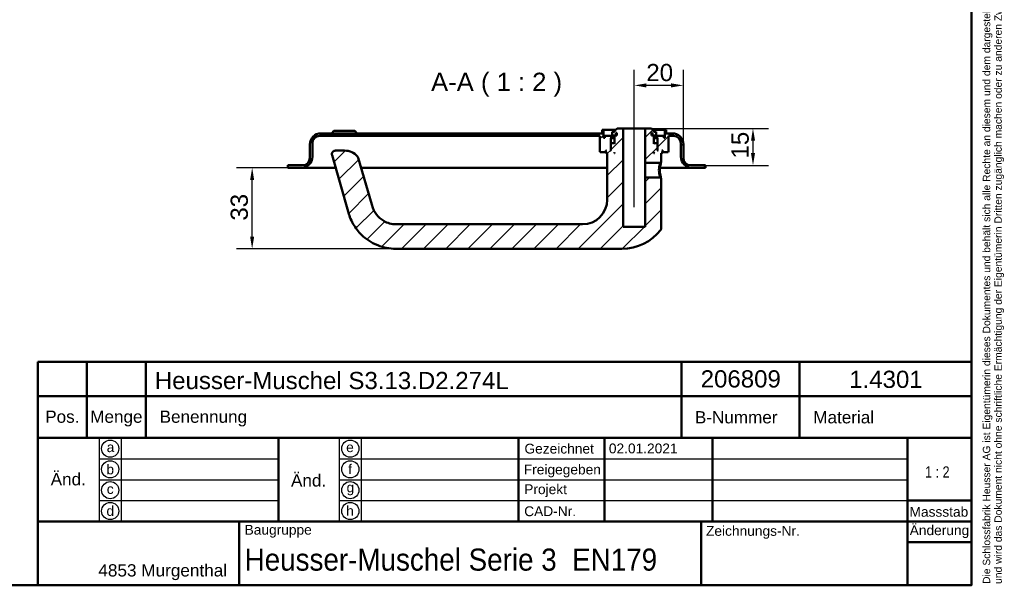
# Model space of a CAD drawing. Header units: millimetres. Extents: x 20 to 833, y 20 to 574.
# Tile 5 of 6: x 433 to 833, y 20 to 250. Entities that reach past the tile are written whole.
import ezdxf
from ezdxf.enums import TextEntityAlignment as Align

# ---------------------------------------------------------------- set-up
doc = ezdxf.new("R2010")
doc.units = ezdxf.units.MM
doc.header["$LTSCALE"] = 2
for name, color, linetype, lineweight in [('Bemaßungen(DIN)', 7, 'Continuous', 25), ('Mittellinie(DIN)', 7, 'Continuous', 25), ('Sichtbare Kanten(DIN)', 7, 'Continuous', 50), ('Skizziergeometrie(DIN)', 7, 'Continuous', 50), ('Skizzierlinie(DIN)', 7, 'Continuous', 25), ('Symbole(DIN)', 7, 'Continuous', 25)]:
    doc.layers.add(name, color=color, linetype=linetype, lineweight=lineweight)
doc.layers.add('Schraffur', color=179, linetype='Continuous', lineweight=9, true_color=0x1e1e47)
doc.styles.add('Aktuell-DIN', font='arial.ttf')
doc.styles.add('Aktuell-DINGroßer Text', font='arial.ttf')
doc.styles.add('STANDARD-DIN~0', font='arial.ttf')
doc.styles.add('Textstil10', font='arial.ttf')
doc.styles.add('Textstil41', font='arial.ttf', dxfattribs={"width": 0.8})
doc.styles.add('Textstil83', font='arial.ttf', dxfattribs={"width": 0.8})
doc.dimstyles.new('CAD-LAN', dxfattribs={"dimscale": 2, "dimtxt": 3.5, "dimasz": 2.5, "dimexe": 3.175, "dimexo": 0, "dimgap": 0.8, "dimtad": 1, "dimrnd": 1e-08, "dimtxsty": 'STANDARD-DIN~0', "dimcen": 0.09, "dimdle": 10, "dimclrd": 250, "dimclre": 250, "dimclrt": 250, "dimadec": 0, "dimazin": 2, "dimtfac": 1, "dimtmove": 0, "dimatfit": 3, "dimfxl": 1, "dimtolj": 1, "dimtzin": 0, "dimlwd": 25, "dimlwe": 25, "dimarcsym": 0})

# ---------------------------------------------------------------- blocks, each defined once
blk = doc.blocks.new('Ränder Standardrahmen')
at = {"layer": 'Skizziergeometrie(DIN)', "flags": 128}
blk.add_lwpolyline([(10, 10), (10, 287), (410, 287), (410, 10), (10, 10)], dxfattribs=at)
blk = doc.blocks.new('Schriftfelder Heusser')
at = {"layer": 'Skizziergeometrie(DIN)'}
for p, q in [((101, 229.92), (101, 236.92)), ((101, 236.92), (291, 236.92)), ((111, 229.92), (111, 236.92)), ((123, 229.92), (123, 236.92)), ((232, 229.92), (232, 236.92)), ((256, 229.92), (256, 236.92)), ((291, 236.92), (291, 229.92)), ((101, 191.42), (101, 229.92)), ((101, 229.92), (291, 229.92)), ((111, 229.92), (111, 221.42)), ((123, 229.92), (123, 221.42)), ((232, 229.92), (232, 221.42)), ((256, 229.92), (256, 221.42)), ((291, 229.92), (291, 191.42)), ((101, 221.42), (291, 221.42)), ((150, 221.42), (150, 204.42)), ((198.85, 221.42), (198.85, 204.42)), ((216.35, 221.42), (216.35, 204.42)), ((238.35, 221.42), (238.35, 204.42)), ((278, 221.42), (278, 191.42)), ((278, 208.67), (291, 208.67)), ((101, 204.42), (291, 204.42)), ((142, 204.42), (142, 191.42)), ((236, 204.42), (236, 191.42)), ((278, 200.17), (291, 200.17)), ((291, 191.42), (101, 191.42))]:
    blk.add_line(p, q, dxfattribs=at)
at = {"layer": 'Skizzierlinie(DIN)'}
for p, q in [((113.5, 221.42), (113.5, 204.42)), ((118, 221.42), (118, 204.42)), ((162.35, 221.42), (162.35, 204.42)), ((166.85, 221.42), (166.85, 204.42)), ((113.5, 217.17), (150, 217.17)), ((162.35, 217.17), (278, 217.17)), ((113.5, 212.92), (150, 212.92)), ((162.35, 212.92), (278, 212.92)), ((113.5, 208.67), (150, 208.67)), ((162.35, 208.67), (278, 208.67))]:
    blk.add_line(p, q, dxfattribs=at)
for centre in [(115.75, 219.25), (164.6, 219.25), (115.75, 215.04), (164.6, 215.04), (115.75, 210.79), (164.6, 210.79), (115.75, 206.54), (164.6, 206.54)]:
    blk.add_circle(centre, 1.75, dxfattribs=at)
at = {"layer": 'Symbole(DIN)', "color": 7, "insert": (293.33, 191.7), "char_height": 1.5, "width": 182.3003, "attachment_point": 1, "rotation": 90, "line_spacing_factor": 0.944221, "style": 'Aktuell-DIN'}
blk.add_mtext('\\fArial|b0|i0;\\H1.5000;Die Schlossfabrik Heusser AG ist Eigentümerin dieses Dokumentes und behält sich alle Rechte an diesem und dem dargestellten Gegenstand vor. Der Empfänger anerkennt diese Rechte\\Pund wird das Dokument nicht ohne schriftliche Ermächtigung der Eigentümerin Dritten zugänglich machen oder zu anderen Zwecken verwenden, zu dem es ihm übergeben worden ist.\\P ', dxfattribs=at)
at = {"layer": 'Symbole(DIN)', "color": 179, "true_color": 0x262659, "style": 'Aktuell-DIN'}
for s, insert, char_height, attachment_point in [('Pos.', (106, 227), 2.489, 2), ('Menge', (117, 227), 2.489, 2), ('Benennung', (125.81, 225.38), 2.489, 4), ('B-Nummer', (234.74, 225.62), 2.489, 4), ('Material', (265.02, 225.62), 2.489, 5), ('\\fArial|b0|i0;a', (115.81, 219.53), 2, 5), ('\\fArial|b0|i0;e', (164.54, 219.53), 2, 5), ('\\fArial|b0|i0;Gezeichnet', (200.05, 219.23), 2, 4), ('\\fArial|b0|i0;b', (115.75, 215), 2, 5), ('\\fArial|b0|i0;f', (164.55, 215.06), 2, 5), ('\\fArial|b0|i0;Freigegeben', (199.92, 216), 2, 1), ('\\fArial|b0|i0;c', (115.75, 211.01), 2, 5), ('\\fArial|b0|i0;g', (164.63, 211.05), 2, 5), ('\\fArial|b0|i0;Projekt', (200, 211.98), 2, 1), ('\\fArial|b0|i0;d', (115.76, 206.55), 2, 5), ('\\fArial|b0|i0;h', (164.55, 206.57), 2, 5), ('\\fArial|b0|i0;CAD-Nr.', (200, 207.5), 2, 1), ('\\fArial|b0|i0;\\H2.0000;Massstab', (284.39, 206.37), 2, 5), ('\\fArial|b0|i0;\\H2.0000;Baugruppe', (143.1, 203.73), 2, 1), ('\\fArial|b0|i0;Zeichnungs-Nr.', (237, 203.5), 2, 1), ('\\fArial|b0|i0;\\H2.5000;4853 Murgenthal', (113.33, 192.46), 2.5, 7)]:
    blk.add_mtext(s, dxfattribs=dict(at, insert=insert, char_height=char_height, attachment_point=attachment_point))
at = {"layer": 'Symbole(DIN)', "color": 179, "true_color": 0x262659, "attachment_point": 5, "style": 'Aktuell-DIN'}
for s, insert, char_height, width in [('Änd.', (107.21, 213), 2.489, 12.3494), ('Änd.', (156.12, 212.76), 2.489, 12.3494), ('\\fArial|b0|i0;Änderung', (284.51, 202.33), 2, 12.1143)]:
    blk.add_mtext(s, dxfattribs=dict(at, insert=insert, char_height=char_height, width=width))
at = {"layer": 'Symbole(DIN)', "color": 7, "insert": (143.1, 196.62), "char_height": 4.5, "width": 90.18, "attachment_point": 4, "style": 'Aktuell-DIN'}
blk.add_mtext('\\fArial|b0|i0;\\W0.90;\\H4.5000;Heusser-Muschel Serie 3  EN179', dxfattribs=at)
at = {"layer": 'Symbole(DIN)', "color": 179, "true_color": 0x262659}
for tag, height, style, p in [('AUTOR', 2.49, 'Aktuell-DIN', (240.03, 219.26)), ('KONTROLLDATUM', 2, 'Textstil10', (217.42, 215.04)), ('KONTROLLIERT_VON', 2, 'Textstil10', (239.98, 215.05))]:
    blk.add_attdef(tag, text='', height=height, dxfattribs=dict(at, style=style)).set_placement(p, align=Align.MIDDLE_LEFT)
at = {"layer": 'Symbole(DIN)', "color": 179, "true_color": 0x262659, "style": 'Textstil10'}
blk.add_attdef('ERSTELLUNGSDATUM_001', (217.23, 218.29), '', height=2, dxfattribs=at)
at = {"layer": 'Symbole(DIN)', "color": 7, "style": 'Textstil83', "width": 0.8}
blk.add_attdef('Anfänglicher_Ansichtsmaßstab_001', (281.57, 213.34), '', height=2.3, dxfattribs=at)
at = {"layer": 'Symbole(DIN)', "color": 179, "true_color": 0x262659, "style": 'Textstil10'}
blk.add_attdef('PROJEKT', text='', height=2, dxfattribs=at).set_placement((217.77, 209.72), align=Align.BOTTOM_LEFT)
at = {"layer": 'Symbole(DIN)', "color": 7, "style": 'Textstil41', "width": 0.8}
blk.add_attdef('STATUS', text='', height=5, dxfattribs=at).set_placement((284.53, 195.86), align=Align.MIDDLE_CENTER)
blk = doc.blocks.new('*D25')
at = {"layer": 'Bemaßungen(DIN)', "color": 250, "linetype": 'Continuous', "lineweight": 25, "true_color": 0x3f3f3f, "transparency": 16777216}
for p, q in [((682.77, 211.04), (682.77, 229.95)), ((702.77, 199.54), (702.77, 229.95)), ((697.77, 223.6), (687.77, 223.6))]:
    blk.add_line(p, q, dxfattribs=at)
at = {"layer": 'Bemaßungen(DIN)', "color": 250, "linetype": 'Continuous', "true_color": 0x3f3f3f, "transparency": 16777216}
for points in [[(687.77, 224.43), (687.77, 222.76), (682.77, 223.6)], [(697.77, 224.43), (697.77, 222.76), (702.77, 223.6)]]:
    blk.add_solid(points, dxfattribs=at)
at = {"layer": 'Defpoints', "color": 0, "linetype": 'Continuous', "transparency": 16777216}
for p in [(682.77, 223.6), (682.77, 211.04), (702.77, 199.54)]:
    blk.add_point(p, dxfattribs=at)
at = {"layer": 'Bemaßungen(DIN)', "color": 250, "linetype": 'Continuous', "lineweight": 25, "true_color": 0x3f3f3f, "transparency": 16777216, "insert": (687.71, 232.34), "char_height": 7, "attachment_point": 1, "style": 'STANDARD-DIN~0'}
blk.add_mtext('\\A1;20', dxfattribs=at)
blk = doc.blocks.new('*D26')
at = {"layer": 'Bemaßungen(DIN)', "color": 250, "linetype": 'Continuous', "lineweight": 25, "true_color": 0x3f3f3f, "transparency": 16777216}
for p, q in [((689.77, 206.04), (737.47, 206.04)), ((731.12, 201.04), (731.12, 196.04)), ((711.77, 191.04), (737.47, 191.04))]:
    blk.add_line(p, q, dxfattribs=at)
at = {"layer": 'Bemaßungen(DIN)', "color": 250, "linetype": 'Continuous', "true_color": 0x3f3f3f, "transparency": 16777216}
for points in [[(730.29, 201.04), (731.96, 201.04), (731.12, 206.04)], [(730.29, 196.04), (731.96, 196.04), (731.12, 191.04)]]:
    blk.add_solid(points, dxfattribs=at)
at = {"layer": 'Defpoints', "color": 0, "linetype": 'Continuous', "transparency": 16777216}
for p in [(689.77, 206.04), (711.77, 191.04), (731.12, 191.04)]:
    blk.add_point(p, dxfattribs=at)
at = {"layer": 'Bemaßungen(DIN)', "color": 250, "linetype": 'Continuous', "lineweight": 25, "true_color": 0x3f3f3f, "transparency": 16777216, "insert": (722.37, 193.83), "char_height": 7, "attachment_point": 1, "rotation": 90, "style": 'STANDARD-DIN~0'}
blk.add_mtext('\\A1;15', dxfattribs=at)
blk = doc.blocks.new('*D27')
at = {"layer": 'Bemaßungen(DIN)', "color": 250, "linetype": 'Continuous', "lineweight": 25, "true_color": 0x3f3f3f, "transparency": 16777216}
for p, q in [((541.77, 190.04), (520.92, 190.04)), ((527.27, 162.04), (527.27, 185.04)), ((585.77, 157.04), (520.92, 157.04))]:
    blk.add_line(p, q, dxfattribs=at)
at = {"layer": 'Bemaßungen(DIN)', "color": 250, "linetype": 'Continuous', "true_color": 0x3f3f3f, "transparency": 16777216}
for points in [[(526.43, 185.04), (528.1, 185.04), (527.27, 190.04)], [(526.43, 162.04), (528.1, 162.04), (527.27, 157.04)]]:
    blk.add_solid(points, dxfattribs=at)
at = {"layer": 'Defpoints', "color": 0, "linetype": 'Continuous', "transparency": 16777216}
for p in [(527.27, 190.04), (541.77, 190.04), (585.77, 157.04)]:
    blk.add_point(p, dxfattribs=at)
at = {"layer": 'Bemaßungen(DIN)', "color": 250, "linetype": 'Continuous', "lineweight": 25, "true_color": 0x3f3f3f, "transparency": 16777216, "insert": (518.51, 168.53), "char_height": 7, "attachment_point": 1, "rotation": 90, "style": 'STANDARD-DIN~0'}
blk.add_mtext('\\A1;33', dxfattribs=at)

msp = doc.modelspace()

# ---------------------------------------------------------------- hatches: boundary and pattern name
at = {"layer": 'Schraffur'}
h = msp.add_hatch(dxfattribs=at)
h.set_pattern_fill('ANSI31', color=256, scale=50.8, style=0)
h.set_pattern_definition([(45, (0, 0), (-4.49013, 4.49013), [])])
edge = h.paths.add_edge_path()
edge.add_spline(control_points=[(693.395, 192.041), (693.457, 192.101), (693.519, 192.161), (693.643, 192.281), (693.705, 192.342), (693.768, 192.402)], knot_values=[-0.0518079, -0.0518079, -0.0518079, -0.0518079, -0.0259867, -0.0259867, 0, 0, 0, 0], degree=3, periodic=0)
edge.add_line((693.768, 192.402), (693.768, 196.041))
edge.add_line((693.768, 196.041), (694.068, 196.041))
edge.add_line((694.068, 196.041), (694.268, 196.241))
edge.add_line((694.268, 196.241), (694.268, 196.841))
edge.add_line((694.268, 196.841), (694.068, 197.041))
edge.add_line((694.068, 197.041), (694.368, 197.041))
edge.add_line((694.368, 197.041), (694.368, 196.541))
edge.add_line((694.368, 196.541), (694.468, 196.441))
edge.add_line((694.468, 196.441), (696.568, 196.441))
edge.add_line((696.568, 196.441), (696.768, 196.641))
edge.add_line((696.768, 196.641), (696.768, 203.041))
edge.add_line((696.768, 203.041), (698.768, 203.041))
edge.add_ellipse((698.768, 200.041), major_axis=(0, 3), ratio=1, start_angle=270, end_angle=360, ccw=False)
edge.add_line((701.768, 200.041), (701.768, 194.541))
edge.add_ellipse((706.268, 194.541), major_axis=(-4.5, 0), ratio=1, start_angle=0, end_angle=90)
edge.add_line((706.268, 190.041), (711.768, 190.041))
edge.add_line((711.768, 190.041), (711.768, 191.041))
edge.add_line((711.768, 191.041), (705.768, 191.041))
edge.add_ellipse((705.768, 194.041), major_axis=(0, -3), ratio=1, start_angle=270, end_angle=360, ccw=False)
edge.add_line((702.768, 194.041), (702.768, 199.541))
edge.add_ellipse((698.268, 199.541), major_axis=(4.5, 0), ratio=1, start_angle=0, end_angle=90)
edge.add_line((698.268, 204.041), (695.768, 204.041))
edge.add_line((695.768, 204.041), (695.768, 205.541))
edge.add_line((695.768, 205.541), (695.268, 205.541))
edge.add_line((695.268, 205.541), (695.268, 202.241))
edge.add_line((695.268, 202.241), (694.768, 202.241))
edge.add_line((694.768, 202.241), (694.768, 203.041))
edge.add_line((694.768, 203.041), (691.768, 203.041))
edge.add_line((691.768, 203.041), (691.768, 202.241))
edge.add_line((691.768, 202.241), (692.518, 202.241))
edge.add_line((692.518, 202.241), (692.318, 202.041))
edge.add_line((692.318, 202.041), (692.318, 197.241))
edge.add_line((692.318, 197.241), (692.518, 197.041))
edge.add_line((692.518, 197.041), (692.268, 197.041))
edge.add_line((692.268, 197.041), (692.268, 199.841))
edge.add_line((692.268, 199.841), (692.068, 200.041))
edge.add_line((692.068, 200.041), (690.968, 200.041))
edge.add_line((690.968, 200.041), (690.768, 199.841))
edge.add_line((690.768, 199.841), (690.768, 203.241))
edge.add_line((690.768, 203.241), (691.734, 203.241))
edge.add_line((691.734, 203.241), (691.734, 204.741))
edge.add_line((691.734, 204.741), (690.768, 204.741))
edge.add_line((690.768, 204.741), (690.768, 205.041))
edge.add_line((690.768, 205.041), (689.768, 206.041))
edge.add_line((689.768, 206.041), (687.268, 206.041))
edge.add_line((687.268, 206.041), (687.268, 192.041))
edge.add_line((687.268, 192.041), (693.395, 192.041))
h.paths.add_polyline_path([(689.868, 203.241), (689.868, 204.341), (690.232, 204.341), (690.232, 203.241)], flags=0)
h.paths.add_polyline_path([(690.968, 196.041), (690.768, 196.041), (690.768, 196.241)], flags=0)
edge = h.paths.add_edge_path()
edge.add_spline(control_points=[(693.768, 185.68), (693.706, 185.741), (693.644, 185.801), (693.52, 185.921), (693.458, 185.981), (693.396, 186.041)], knot_values=[-0.0519753, -0.0519753, -0.0519753, -0.0519753, -0.0259877, -0.0259877, -0.0001734, -0.0001734, -0.0001734, -0.0001734], degree=3, periodic=0)
edge.add_line((693.396, 186.041), (687.268, 186.041))
edge.add_line((687.268, 186.041), (687.268, 166.041))
edge.add_line((687.268, 166.041), (678.268, 166.041))
edge.add_line((678.268, 166.041), (678.268, 206.041))
edge.add_line((678.268, 206.041), (675.768, 206.041))
edge.add_line((675.768, 206.041), (674.768, 205.041))
edge.add_line((674.768, 205.041), (674.768, 204.741))
edge.add_line((674.768, 204.741), (673.801, 204.741))
edge.add_line((673.801, 204.741), (673.801, 203.241))
edge.add_line((673.801, 203.241), (674.768, 203.241))
edge.add_line((674.768, 203.241), (674.768, 199.841))
edge.add_line((674.768, 199.841), (674.568, 200.041))
edge.add_line((674.568, 200.041), (673.468, 200.041))
edge.add_line((673.468, 200.041), (673.268, 199.841))
edge.add_line((673.268, 199.841), (673.268, 197.041))
edge.add_line((673.268, 197.041), (673.018, 197.041))
edge.add_line((673.018, 197.041), (673.218, 197.241))
edge.add_line((673.218, 197.241), (673.218, 202.041))
edge.add_line((673.218, 202.041), (673.018, 202.241))
edge.add_line((673.018, 202.241), (673.768, 202.241))
edge.add_line((673.768, 202.241), (673.768, 203.041))
edge.add_line((673.768, 203.041), (670.768, 203.041))
edge.add_line((670.768, 203.041), (670.768, 202.241))
edge.add_line((670.768, 202.241), (670.268, 202.241))
edge.add_line((670.268, 202.241), (670.268, 205.541))
edge.add_line((670.268, 205.541), (669.768, 205.541))
edge.add_line((669.768, 205.541), (669.768, 204.041))
edge.add_line((669.768, 204.041), (555.268, 204.041))
edge.add_ellipse((555.268, 199.541), major_axis=(0, 4.5), ratio=1, start_angle=0, end_angle=90)
edge.add_line((550.768, 199.541), (550.768, 194.041))
edge.add_ellipse((547.768, 194.041), major_axis=(3, 0), ratio=1, start_angle=270, end_angle=360, ccw=False)
edge.add_line((547.768, 191.041), (541.768, 191.041))
edge.add_line((541.768, 191.041), (541.768, 190.041))
edge.add_line((541.768, 190.041), (547.268, 190.041))
edge.add_ellipse((547.268, 194.541), major_axis=(0, -4.5), ratio=1, start_angle=0, end_angle=90)
edge.add_line((551.768, 194.541), (551.768, 200.041))
edge.add_ellipse((554.768, 200.041), major_axis=(-3, 0), ratio=1, start_angle=270, end_angle=360, ccw=False)
edge.add_line((554.768, 203.041), (668.768, 203.041))
edge.add_line((668.768, 203.041), (668.768, 196.641))
edge.add_line((668.768, 196.641), (668.968, 196.441))
edge.add_line((668.968, 196.441), (671.068, 196.441))
edge.add_line((671.068, 196.441), (671.168, 196.541))
edge.add_line((671.168, 196.541), (671.168, 197.041))
edge.add_line((671.168, 197.041), (671.468, 197.041))
edge.add_line((671.468, 197.041), (671.268, 196.841))
edge.add_line((671.268, 196.841), (671.268, 196.241))
edge.add_line((671.268, 196.241), (671.468, 196.041))
edge.add_line((671.468, 196.041), (671.768, 196.041))
edge.add_line((671.768, 196.041), (671.768, 177.041))
edge.add_ellipse((661.768, 177.041), major_axis=(10, 0), ratio=1, start_angle=270, end_angle=360, ccw=False)
edge.add_line((661.768, 167.041), (585.768, 167.041))
edge.add_spline(control_points=[(585.768, 167.041), (584.906, 167.041), (584.04, 167.161), (582.366, 167.624), (581.567, 167.968), (579.689, 169.079), (578.679, 169.972), (577.166, 171.938), (576.477, 173.162), (575.942, 175.029)], knot_values=[-2.1009717, -2.1009717, -2.1009717, -2.1009717, -1.6733657, -1.6733657, -1.2398076, -1.2398076, -0.5829242, -0.5829242, 0, 0, 0, 0], degree=3, periodic=0)
edge.add_line((575.942, 175.029), (570.469, 194.113))
edge.add_ellipse((569.027, 193.7), major_axis=(1.442, 0.413), ratio=1, start_angle=0, end_angle=25.69736)
edge.add_ellipse((564.921, 190.041), major_axis=(5.227, 4.656), ratio=1, start_angle=0, end_angle=48.30264)
edge.add_line((564.921, 197.041), (561.217, 197.041))
edge.add_ellipse((561.217, 195.541), major_axis=(0, 1.5), ratio=1, start_angle=0, end_angle=106)
edge.add_line((559.775, 195.128), (566.329, 172.273))
edge.add_spline(control_points=[(566.329, 172.273), (566.744, 170.824), (567.218, 169.193), (569.334, 165.501), (570.481, 164.015), (573.489, 161.081), (575.657, 159.544), (580.71, 157.534), (583.237, 157.041), (585.768, 157.041)], knot_values=[-3.2187205, -3.2187205, -3.2187205, -3.2187205, -2.3250447, -2.3250447, -1.6316215, -1.6316215, -0.7590868, -0.7590868, 0, 0, 0, 0], degree=3, periodic=0)
edge.add_line((585.768, 157.041), (677.768, 157.041))
edge.add_ellipse((677.768, 177.041), major_axis=(0, -20), ratio=1, start_angle=0, end_angle=52.1433)
edge.add_spline(control_points=[(693.559, 164.767), (693.635, 164.867), (693.694, 164.981), (693.755, 165.192), (693.769, 165.287), (693.768, 165.381)], knot_values=[-0.0660799, -0.0660799, -0.0660799, -0.0660799, -0.0283126, -0.0283126, 0, 0, 0, 0], degree=3, periodic=0)
edge.add_line((693.768, 165.381), (693.768, 185.68))
h.paths.add_polyline_path([(674.768, 196.041), (674.568, 196.041), (674.768, 196.241)], flags=0)
h.paths.add_polyline_path([(675.668, 204.341), (675.668, 203.241), (675.304, 203.241), (675.304, 204.341)], flags=0)

# ---------------------------------------------------------------- linework, layer by layer
at = {"layer": 'Mittellinie(DIN)', "linetype": 'Continuous'}
msp.add_line((682.768, 174.041), (682.768, 211.041), dxfattribs=at)
at = {"layer": 'Sichtbare Kanten(DIN)'}
for p, q in [((560.518, 205.041), (559.518, 204.041)), ((560.518, 205.041), (569.018, 205.041)), ((569.018, 205.041), (570.018, 204.041)), ((670.268, 205.541), (669.768, 205.541)), ((669.768, 205.541), (669.768, 204.041)), ((670.268, 202.241), (670.268, 205.541)), ((670.268, 205.541), (675.268, 205.541)), ((674.768, 204.741), (673.801, 204.741)), ((673.801, 204.741), (673.801, 203.241)), ((675.768, 206.041), (674.768, 205.041)), ((674.768, 205.041), (674.768, 204.741)), ((678.268, 206.041), (675.768, 206.041)), ((678.268, 166.041), (678.268, 206.041)), ((678.268, 206.041), (687.268, 206.041)), ((689.768, 206.041), (687.268, 206.041)), ((687.268, 206.041), (687.268, 192.041)), ((690.768, 205.041), (689.768, 206.041)), ((690.268, 205.541), (695.268, 205.541)), ((690.768, 204.741), (690.768, 205.041)), ((691.734, 204.741), (690.768, 204.741)), ((691.734, 203.241), (691.734, 204.741)), ((695.768, 205.541), (695.268, 205.541)), ((695.268, 205.541), (695.268, 202.241)), ((695.768, 204.041), (695.768, 205.541)), ((554.768, 203.041), (668.768, 203.041)), ((669.768, 204.041), (555.268, 204.041)), ((668.768, 203.041), (668.768, 196.641)), ((670.768, 202.241), (670.268, 202.241)), ((673.768, 203.041), (670.768, 203.041)), ((670.768, 203.041), (670.768, 202.241)), ((673.218, 202.041), (673.018, 202.241)), ((673.018, 202.241), (673.768, 202.241)), ((673.218, 197.241), (673.218, 202.041)), ((673.218, 202.041), (674.768, 202.041)), ((673.768, 202.241), (673.768, 203.041)), ((673.768, 203.041), (674.768, 203.041)), ((674.768, 202.241), (673.768, 202.241)), ((673.801, 203.241), (674.768, 203.241)), ((674.768, 203.241), (674.768, 199.841)), ((675.304, 203.241), (675.304, 204.341)), ((675.304, 204.341), (675.668, 204.341)), ((675.668, 203.241), (675.304, 203.241)), ((675.668, 204.341), (675.668, 203.241)), ((689.868, 203.241), (689.868, 204.341)), ((689.868, 204.341), (690.232, 204.341)), ((690.232, 203.241), (689.868, 203.241)), ((690.232, 204.341), (690.232, 203.241)), ((690.768, 199.841), (690.768, 203.241)), ((690.768, 203.241), (691.734, 203.241)), ((690.768, 203.041), (691.768, 203.041)), ((691.768, 202.241), (690.768, 202.241)), ((690.768, 202.041), (692.318, 202.041)), ((694.768, 203.041), (691.768, 203.041)), ((691.768, 203.041), (691.768, 202.241)), ((691.768, 202.241), (692.518, 202.241)), ((692.518, 202.241), (692.318, 202.041)), ((692.318, 202.041), (692.318, 197.241)), ((694.768, 202.241), (694.768, 203.041)), ((695.268, 202.241), (694.768, 202.241)), ((698.268, 204.041), (695.768, 204.041)), ((696.768, 196.641), (696.768, 203.041)), ((696.768, 203.041), (698.768, 203.041)), ((550.768, 199.541), (550.768, 194.041)), ((551.768, 194.541), (551.768, 200.041)), ((564.921, 197.041), (561.217, 197.041)), ((668.768, 196.641), (668.968, 196.441)), ((668.968, 196.441), (671.068, 196.441)), ((671.068, 196.441), (671.168, 196.541)), ((671.068, 196.441), (671.268, 196.441)), ((671.168, 196.541), (671.168, 197.041)), ((671.168, 197.041), (671.468, 197.041)), ((671.268, 196.541), (671.168, 196.541)), ((671.468, 197.041), (671.268, 196.841)), ((671.268, 196.841), (671.268, 196.241)), ((673.018, 197.041), (673.218, 197.241)), ((673.268, 197.041), (673.018, 197.041)), ((673.268, 197.241), (673.218, 197.241)), ((673.468, 200.041), (673.268, 199.841)), ((673.268, 199.841), (673.268, 197.041)), ((674.568, 200.041), (673.468, 200.041)), ((674.768, 199.841), (674.568, 200.041)), ((674.768, 200.041), (674.568, 200.041)), ((690.968, 200.041), (690.768, 199.841)), ((690.968, 200.041), (690.768, 200.041)), ((692.068, 200.041), (690.968, 200.041)), ((692.268, 199.841), (692.068, 200.041)), ((692.268, 197.041), (692.268, 199.841)), ((692.318, 197.241), (692.268, 197.241)), ((692.518, 197.041), (692.268, 197.041)), ((692.318, 197.241), (692.518, 197.041)), ((694.268, 196.841), (694.068, 197.041)), ((694.068, 197.041), (694.368, 197.041)), ((694.268, 196.241), (694.268, 196.841)), ((694.368, 196.541), (694.268, 196.541)), ((694.268, 196.441), (694.468, 196.441)), ((694.368, 197.041), (694.368, 196.541)), ((694.368, 196.541), (694.468, 196.441)), ((694.468, 196.441), (696.568, 196.441)), ((696.568, 196.441), (696.768, 196.641)), ((701.768, 200.041), (701.768, 194.541)), ((702.768, 194.041), (702.768, 199.541)), ((559.775, 195.128), (566.329, 172.273)), ((575.942, 175.029), (570.469, 194.113)), ((671.268, 196.241), (671.468, 196.041)), ((671.468, 196.041), (671.768, 196.041)), ((671.768, 196.041), (671.768, 177.041)), ((674.568, 196.041), (674.768, 196.241)), ((674.768, 196.041), (674.568, 196.041)), ((674.768, 196.241), (674.768, 196.041)), ((690.768, 196.041), (690.768, 196.241)), ((690.768, 196.241), (690.968, 196.041)), ((690.968, 196.041), (690.768, 196.041)), ((693.395, 192.041), (693.767, 192.402)), ((693.768, 192.402), (693.768, 196.041)), ((693.768, 196.041), (694.068, 196.041)), ((694.068, 196.041), (694.268, 196.241)), ((547.768, 191.041), (541.768, 191.041)), ((541.768, 191.041), (541.768, 190.041)), ((541.768, 190.041), (547.268, 190.041)), ((547.268, 190.041), (558.768, 190.041)), ((558.768, 190.041), (561.234, 190.041)), ((571.637, 190.041), (671.768, 190.041)), ((687.268, 192.041), (693.395, 192.041)), ((687.268, 186.041), (687.268, 192.041)), ((693.256, 190.041), (694.768, 190.041)), ((694.768, 190.041), (706.268, 190.041)), ((711.768, 191.041), (705.768, 191.041)), ((706.268, 190.041), (711.768, 190.041)), ((711.768, 190.041), (711.768, 191.041)), ((693.396, 186.041), (687.268, 186.041)), ((687.268, 186.041), (687.268, 166.041)), ((693.768, 185.68), (693.396, 186.041)), ((693.768, 165.381), (693.768, 185.68)), ((661.768, 167.041), (585.768, 167.041)), ((687.268, 166.041), (678.268, 166.041)), ((585.768, 157.041), (677.768, 157.041))]:
    msp.add_line(p, q, dxfattribs=at)
for centre, radius, start, end in [((555.268, 199.541), 4.5, 90, 180), ((554.768, 200.041), 3, 90, 180), ((698.268, 199.541), 4.5, 0, 90), ((698.768, 200.041), 3, 0, 90), ((561.217, 195.541), 1.5, 90, 196), ((564.921, 190.041), 7, 41.69736, 90), ((547.268, 194.541), 4.5, 270, 0), ((547.768, 194.041), 3, 270, 0), ((569.027, 193.7), 1.5, 16, 41.69736), ((706.268, 194.541), 4.5, 180, 270), ((705.768, 194.041), 3, 180, 270), ((661.768, 177.041), 10, 270, 0), ((677.768, 177.041), 20, 270, 322.1433)]:
    msp.add_arc(centre, radius, start, end, dxfattribs=at)
for points, knots in [([(693.768, 185.68), (693.768, 185.68), (693.724, 185.821), (693.334, 187.016), (693.158, 189.042), (693.337, 191.068), (693.724, 192.261), (693.767, 192.402), (693.767, 192.402)], [-1.5862907, -1.5862907, -1.5862907, -1.5862907, -1.510764, -1.2086112, -1.0575348, -0.9064584, -0.6043056, -0.5287975, -0.5287975, -0.5287975, -0.5287975]), ([(693.395, 192.041), (693.395, 192.041), (693.387, 192.015), (693.37, 191.965), (693.3, 191.764), (693.086, 191.154), (692.958, 190.348), (692.893, 189.946), (692.85, 189.494), (692.85, 189.042), (692.85, 188.59), (692.892, 188.138), (692.956, 187.735), (693.085, 186.929), (693.3, 186.319), (693.37, 186.118), (693.388, 186.067), (693.397, 186.041), (693.396, 186.041)], [2.643872, 2.643872, 2.643872, 2.643872, 2.7193751, 2.7193751, 2.7193751, 3.0215279, 3.0215279, 3.0215279, 3.1726043, 3.1726043, 3.1726043, 3.3236807, 3.3236807, 3.3236807, 3.6258335, 3.6258335, 3.6258335, 3.7015624, 3.7015624, 3.7015624, 3.7015624]), ([(585.768, 167.041), (584.906, 167.041), (584.04, 167.161), (582.366, 167.624), (581.567, 167.968), (579.689, 169.079), (578.679, 169.972), (577.166, 171.938), (576.477, 173.162), (575.942, 175.029)], [-2.1009717, -2.1009717, -2.1009717, -2.1009717, -1.6733657, -1.6733657, -1.2398076, -1.2398076, -0.5829242, -0.5829242, 0, 0, 0, 0]), ([(566.329, 172.273), (566.744, 170.824), (567.218, 169.193), (569.334, 165.501), (570.481, 164.015), (573.489, 161.081), (575.657, 159.544), (580.71, 157.534), (583.237, 157.041), (585.768, 157.041)], [-3.2187205, -3.2187205, -3.2187205, -3.2187205, -2.3250447, -2.3250447, -1.6316215, -1.6316215, -0.7590868, -0.7590868, 0, 0, 0, 0]), ([(693.558, 164.768), (693.635, 164.867), (693.694, 164.981), (693.755, 165.192), (693.769, 165.287), (693.769, 165.381)], [-0.066079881, -0.066079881, -0.066079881, -0.066079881, -0.028312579, -0.028312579, 0, 0, 0, 0])]:
    msp.add_open_spline(points, degree=3, knots=knots, dxfattribs=at)

# ---------------------------------------------------------------- block references
at = {"xscale": 2, "yscale": 2, "zscale": 2}
msp.add_blockref('Ränder Standardrahmen', (0, 0), dxfattribs=at)
msp.add_blockref('Schriftfelder Heusser', (238, -362.833), dxfattribs=at).add_auto_attribs({'ERSTELLUNGSDATUM_001': '02.01.2021', 'Anfänglicher_Ansichtsmaßstab_001': '1 : 2'})

# ---------------------------------------------------------------- texts
at = {"layer": 'Symbole(DIN)', "color": 7, "insert": (600.096, 219.041), "char_height": 7.4676, "attachment_point": 7, "style": 'Aktuell-DINGroßer Text'}
msp.add_mtext('A-A ( 1 : 2 )', dxfattribs=at)
at = {"layer": 'Symbole(DIN)', "color": 7, "char_height": 7, "attachment_point": 1, "style": 'Aktuell-DIN'}
for s, insert, width in [('{\\fArial|b0|i0;\\H7.0000;Heusser-Muschel S3.13.D2.274L}', (487.659, 106.906), 144.02821), ('{\\fArial|b0|i0;\\H7.0000;206809}', (709.83, 107.58), 32.62043), ('{\\fArial|b0|i0;\\H7.0000;1.4301}', (770.274, 107.401), 29.89939)]:
    msp.add_mtext(s, dxfattribs=dict(at, insert=insert, width=width))

# ---------------------------------------------------------------- dimensions: what is measured, and where the dimension line sits
at = {"layer": 'Bemaßungen(DIN)', "color": 250, "linetype": 'Continuous', "lineweight": 25, "true_color": 0x3f3f3f}
for base, p1, p2, angle, picture, middle in [((682.768, 223.596), (702.768, 199.541), (682.768, 211.041), 180, '*D25', (692.768, 223.596)), ((731.122, 191.041), (689.768, 206.041), (711.768, 191.041), 90, '*D26', (731.122, 198.541)), ((527.268, 190.041), (585.768, 157.041), (541.768, 190.041), 90, '*D27', (527.268, 173.541))]:
    dim = msp.add_linear_dim(base=base, p1=p1, p2=p2, angle=angle, dimstyle='CAD-LAN', override={"dimgap": 0.8, "dimdec": 2, "dimtol": 0, "dimlim": 0, "dimtp": 0, "dimtm": 0, "dimtdec": 2, "dimtofl": 0, "dimatfit": 1}, dxfattribs=at)
    dim.commit()
    dim.dimension.update_dxf_attribs({"geometry": picture, "text_midpoint": middle, "dimtype": 160})

doc.saveas('drawing.dxf')
